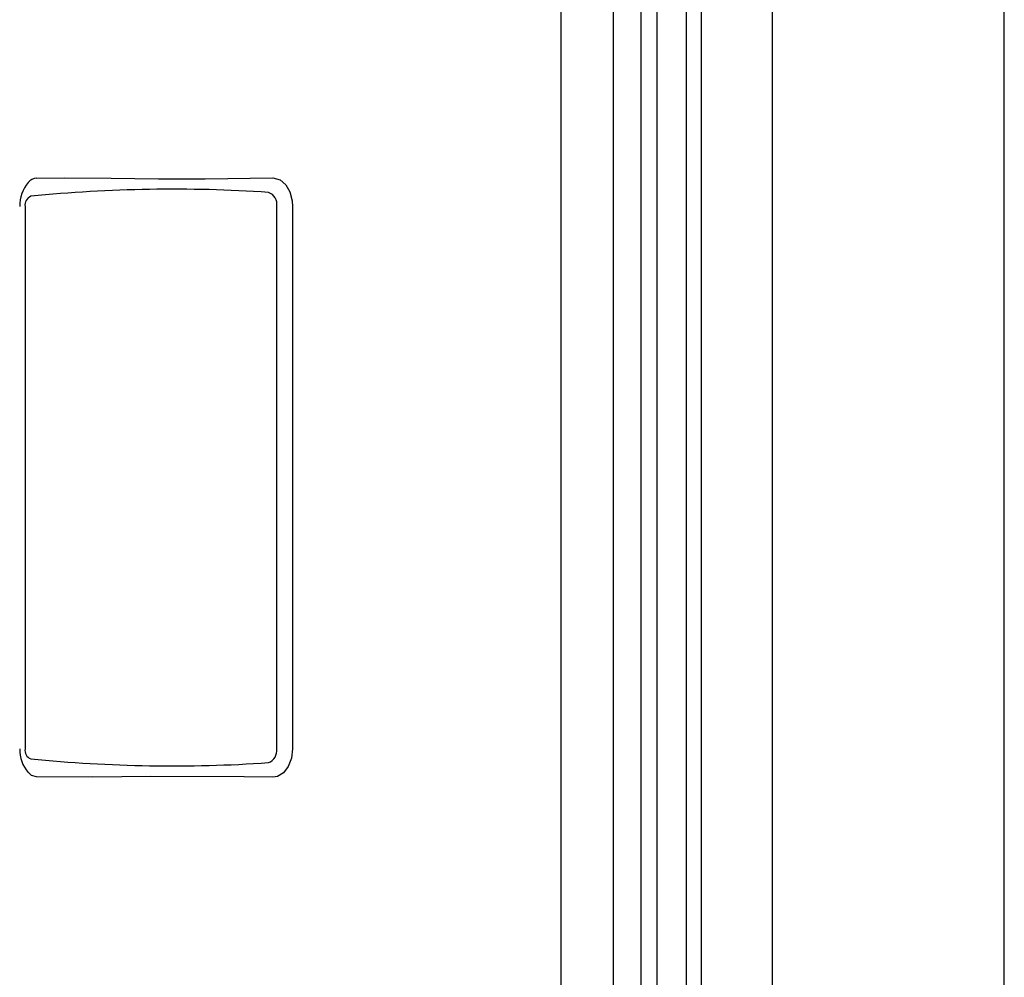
# Model space of a CAD drawing. Header units: millimetres. Extents: x 2845.84 to 2846.96, y 2905.71 to 2908.01.
# Tile 32 of 33: x 2846.75 to 2846.96, y 2907.23 to 2907.43. Entities that reach past the tile are written whole.
import ezdxf

# ---------------------------------------------------------------- set-up
doc = ezdxf.new("R2010")
doc.units = ezdxf.units.MM
doc.layers.add('SANINDUSA', color=3, linetype='Continuous')

msp = doc.modelspace()

# ---------------------------------------------------------------- linework, layer by layer
at = {"layer": 'SANINDUSA', "linetype": 'Continuous'}
for p, q in [((2846.906251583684, 2907.893566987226), (2846.906251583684, 2905.915105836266)), ((2846.955418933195, 2905.914336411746), (2846.955418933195, 2907.894336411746)), ((2846.861494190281, 2905.952696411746), (2846.861494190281, 2907.855976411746)), ((2846.872485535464, 2907.855976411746), (2846.872485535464, 2905.952696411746)), ((2846.878482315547, 2905.952696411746), (2846.878482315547, 2907.855476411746)), ((2846.881829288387, 2905.952696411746), (2846.881829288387, 2907.855476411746)), ((2846.888069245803, 2905.952704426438), (2846.888069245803, 2907.855476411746)), ((2846.891262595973, 2905.952376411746), (2846.891262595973, 2907.855476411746)), ((2846.891274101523, 2905.952376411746), (2846.891274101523, 2907.855476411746)), ((2846.74787758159, 2907.394336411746), (2846.74787758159, 2907.279336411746)), ((2846.801212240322, 2907.279336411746), (2846.801212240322, 2907.394336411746)), ((2846.804565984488, 2907.394336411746), (2846.804565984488, 2907.279336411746))]:
    msp.add_line(p, q, dxfattribs=at)
at = {"layer": 'SANINDUSA', "linetype": 'Continuous', "flags": 128}
for points in [[(2846.75033655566, 2907.400299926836), (2846.756306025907, 2907.400363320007), (2846.766125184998, 2907.400283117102), (2846.776175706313, 2907.400168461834), (2846.786028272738, 2907.400186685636), (2846.800363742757, 2907.400347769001)], [(2846.800363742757, 2907.400347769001), (2846.801936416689, 2907.399950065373), (2846.803112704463, 2907.39892509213), (2846.803996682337, 2907.397387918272), (2846.804487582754, 2907.395504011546), (2846.804565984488, 2907.394336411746)], [(2846.804565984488, 2907.279336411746), (2846.804331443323, 2907.277336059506), (2846.803654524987, 2907.275561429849), (2846.802618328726, 2907.274220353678), (2846.801349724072, 2907.273462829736), (2846.800363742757, 2907.273325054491)], [(2846.75033655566, 2907.273372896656), (2846.749252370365, 2907.273670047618), (2846.748546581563, 2907.274347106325)], [(2846.800363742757, 2907.273325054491), (2846.794291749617, 2907.273388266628), (2846.774541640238, 2907.273492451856), (2846.762265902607, 2907.273343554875), (2846.75033655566, 2907.273372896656)]]:
    msp.add_lwpolyline(points, dxfattribs=at)
at = {"layer": 'SANINDUSA', "linetype": 'Continuous'}
for centre, radius, start, end in [((2846.750343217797, 2907.398072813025), 0.002227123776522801, 90.17139273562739, 143.4584078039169), ((2846.754293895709, 2907.394484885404), 0.007554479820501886, 139.4355187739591, 181.1476580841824), ((2846.749834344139, 2907.394628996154), 0.001978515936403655, 112.2212379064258, 188.5041324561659), ((2846.779041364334, 2907.101233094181), 0.2967432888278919, 86.05326692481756, 95.79368971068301), ((2846.798698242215, 2907.394828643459), 0.002561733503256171, 348.9218402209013, 72.56224615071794), ((2846.753824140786, 2907.278994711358), 0.007059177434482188, 177.2254862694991, 221.3770466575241), ((2846.749704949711, 2907.278970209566), 0.001863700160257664, 168.6681044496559, 250.6065251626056), ((2846.798505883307, 2907.278958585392), 0.002732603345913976, 290.5683894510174, 7.947524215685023), ((2846.77911145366, 2907.576787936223), 0.3010765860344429, 264.2765713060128, 273.8764720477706)]:
    msp.add_arc(centre, radius, start, end, dxfattribs=at)

doc.saveas('drawing.dxf')
